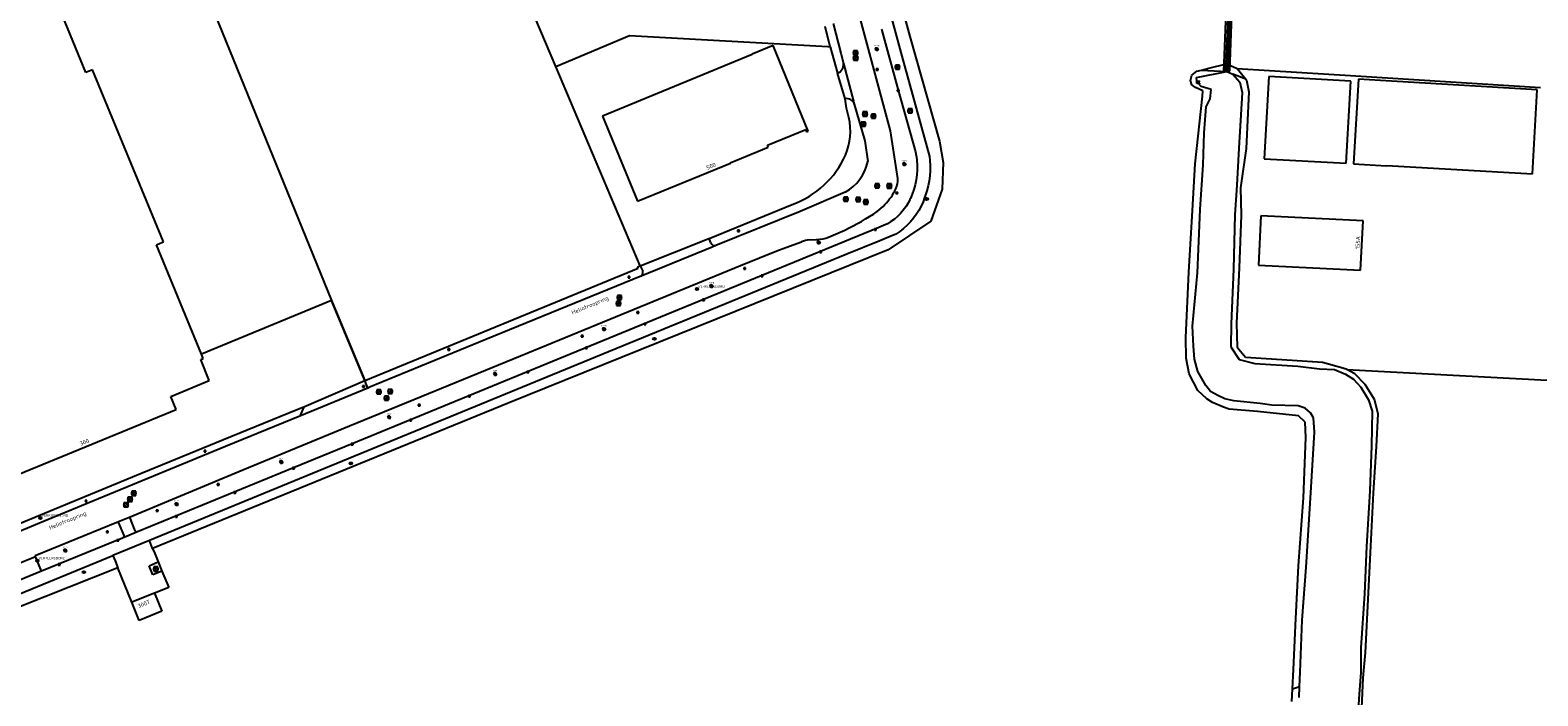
# Model space of a CAD drawing. Header units: metres. Extents: x 102000 to 105000, y 414600 to 420766.
# Tile 177 of 206: x 103229 to 103598, y 419673 to 419836. Entities that reach past the tile are written whole.
import ezdxf
from ezdxf.enums import TextEntityAlignment as Align

# ---------------------------------------------------------------- set-up
doc = ezdxf.new("R2010")
doc.units = ezdxf.units.M
doc.layers.get('0').update_dxf_attribs({"color": 8})
doc.styles.add('MtXpl_NLCS-ISO', font='NLCS-ISO.ttf')
doc.styles.add('NLCS-ISO', font='NLCS-ISO.ttf')

msp = doc.modelspace()

# ---------------------------------------------------------------- linework, layer by layer
at = {"transparency": 33554687}
for p, q in [((103248.7, 419903.12), (103303.04, 419769.6)), ((103437.81, 419857.68), (103444.31, 419834.03)), ((103522.2, 419860.82), (103520.9, 419825.48)), ((103521.46, 419825.63), (103522.93, 419860.8)), ((103523.05, 419860.79), (103521.84, 419825.59)), ((103522.45, 419825.55), (103523.68, 419860.78)), ((103243.06, 419825.23), (103233.92, 419847.44)), ((103439.59, 419810.96), (103430.99, 419842.75)), ((103438.71, 419842.4), (103442.33, 419829.23)), ((103357.8, 419826.71), (103352.79, 419838.6)), ((103424.83, 419831.52), (103423.57, 419836.44)), ((103425.59, 419837.17), (103427.43, 419829.93)), ((103437.34, 419835.82), (103441.45, 419820.92)), ((103357.8, 419826.71), (103375.81, 419834.26)), ((103375.81, 419834.26), (103424.28, 419831.55)), ((103410.88, 419831.79), (103405.79, 419829.7)), ((103419.47, 419810.93), (103410.88, 419831.79)), ((103424.28, 419831.55), (103424.83, 419831.52)), ((103424.83, 419831.52), (103425.24, 419830.03)), ((103444.31, 419834.03), (103451.55, 419808.46)), ((103405.81, 419829.65), (103369.24, 419814.6)), ((103405.79, 419829.7), (103405.81, 419829.65)), ((103425.24, 419830.03), (103426.61, 419825.07)), ((103427.43, 419829.93), (103428.07, 419827.4)), ((103442.33, 419829.23), (103449.08, 419804.72)), ((103244.71, 419825.91), (103243.06, 419825.23)), ((103261.99, 419783.88), (103244.71, 419825.91)), ((103378.46, 419778.06), (103357.8, 419826.71)), ((103428.48, 419818.83), (103426.61, 419825.07)), ((103428.07, 419827.4), (103430.52, 419818.2)), ((103512.84, 419823.31), (103513.16, 419824.59)), ((103513.16, 419824.59), (103514.4, 419825.53)), ((103514.28, 419823.98), (103521.68, 419825.51)), ((103514.4, 419825.53), (103515.47, 419825.8)), ((103515.47, 419825.8), (103517.28, 419826.26)), ((103515.47, 419825.8), (103521.68, 419825.51)), ((103517.28, 419826.26), (103521.62, 419827.35)), ((103520.9, 419825.48), (103521.46, 419825.63)), ((103521.62, 419827.35), (103522.58, 419826.93)), ((103521.68, 419825.51), (103523.19, 419824.85)), ((103521.84, 419825.59), (103522.45, 419825.55)), ((103522.58, 419826.93), (103524.19, 419826.22)), ((103526.35, 419823.58), (103523.19, 419824.85)), ((103523.19, 419824.85), (103524.84, 419822.91)), ((103524.19, 419826.22), (103524.59, 419825.73)), ((103524.19, 419826.22), (103532.1, 419825.7)), ((103524.59, 419825.73), (103526.35, 419823.58)), ((103531.98, 419824.22), (103530.79, 419804.19)), ((103551.94, 419823.14), (103531.98, 419824.22)), ((103532.1, 419825.7), (103553.2, 419824.4)), ((103553.2, 419824.4), (103598.3, 419821.6)), ((103441.45, 419820.92), (103445.65, 419805.83)), ((103513.16, 419822.22), (103512.84, 419823.31)), ((103514.03, 419821.54), (103513.16, 419822.22)), ((103515.84, 419820.73), (103514.03, 419821.54)), ((103514.36, 419823.11), (103514.28, 419823.98)), ((103514.36, 419823.11), (103515.05, 419823.12)), ((103514.36, 419822.52), (103514.36, 419823.11)), ((103514.77, 419822.53), (103514.36, 419822.52)), ((103515.06, 419823.02), (103514.46, 419823.01)), ((103514.46, 419823.01), (103514.46, 419822.62)), ((103514.46, 419822.62), (103515.07, 419822.63)), ((103515.4, 419821.85), (103514.77, 419822.53)), ((103515.07, 419822.53), (103514.77, 419822.53)), ((103515.05, 419823.12), (103515.06, 419823.02)), ((103515.07, 419822.63), (103515.07, 419822.53)), ((103517.85, 419821.09), (103515.4, 419821.85)), ((103515.75, 419819.47), (103515.84, 419820.73)), ((103517.66, 419818.79), (103517.85, 419821.09)), ((103524.84, 419822.91), (103525.42, 419820.34)), ((103526.35, 419823.58), (103526.53, 419823.36)), ((103527.1, 419820.53), (103526.38, 419806.69)), ((103526.53, 419823.36), (103527.1, 419820.53)), ((103550.83, 419803.09), (103551.94, 419823.14)), ((103553.84, 419823.61), (103552.62, 419802.94)), ((103561.94, 419823.13), (103553.84, 419823.61)), ((103561.94, 419823.08), (103561.94, 419823.13)), ((103597.51, 419821), (103561.94, 419823.08)), ((103596.35, 419800.48), (103597.51, 419821)), ((103428.8, 419816.49), (103428.48, 419818.83)), ((103430.52, 419818.2), (103430.71, 419817.5)), ((103430.71, 419817.5), (103433.27, 419808.55)), ((103513.92, 419802.96), (103515.75, 419819.47)), ((103516.13, 419810.49), (103516.64, 419816.86)), ((103516.64, 419816.86), (103517.66, 419818.79)), ((103525.42, 419820.34), (103524.61, 419806.74)), ((103369.24, 419814.6), (103377.8, 419793.79)), ((103429.38, 419814.24), (103428.8, 419816.49)), ((103409.5, 419807.47), (103418.84, 419811.32)), ((103418.84, 419811.32), (103419.07, 419810.76)), ((103419.07, 419810.76), (103419.47, 419810.93)), ((103441.38, 419799.37), (103439.59, 419810.96)), ((103515.92, 419802.66), (103516.13, 419810.49)), ((103400.41, 419803.21), (103409.68, 419807.03)), ((103409.68, 419807.03), (103409.5, 419807.47)), ((103433.27, 419808.55), (103434.03, 419803.5)), ((103445.65, 419805.83), (103445.98, 419804.08)), ((103451.55, 419808.46), (103452.41, 419803.24)), ((103524.61, 419806.74), (103524.13, 419797.71)), ((103526.38, 419806.69), (103525.06, 419797.05)), ((103377.8, 419793.79), (103400.45, 419803.11)), ((103400.45, 419803.11), (103400.41, 419803.21)), ((103445.98, 419804.08), (103446, 419803.84)), ((103446, 419803.84), (103446.08, 419802.64)), ((103446.08, 419802.64), (103446.07, 419801.43)), ((103449.08, 419804.72), (103449.19, 419803.76)), ((103449.19, 419803.76), (103449.26, 419802.51)), ((103449.26, 419802.51), (103449.26, 419801.26)), ((103452.41, 419803.24), (103452.19, 419796.75)), ((103513.32, 419791.53), (103513.92, 419802.96)), ((103515.16, 419791.78), (103515.92, 419802.66)), ((103530.79, 419804.19), (103550.83, 419803.09)), ((103552.62, 419802.94), (103560.72, 419802.48)), ((103560.72, 419802.48), (103560.73, 419802.53)), ((103560.73, 419802.53), (103596.35, 419800.48)), ((103445.82, 419799.04), (103445.58, 419797.85)), ((103445.99, 419800.23), (103445.82, 419799.04)), ((103446.07, 419801.43), (103445.99, 419800.23)), ((103449, 419798.77), (103448.76, 419797.54)), ((103449.17, 419800.01), (103449, 419798.77)), ((103449.26, 419801.26), (103449.17, 419800.01)), ((103428.49, 419796.04), (103417.5, 419791.27)), ((103444.87, 419795.55), (103444.4, 419794.44)), ((103445.26, 419796.69), (103444.87, 419795.55)), ((103445.58, 419797.85), (103445.26, 419796.69)), ((103447.9, 419794.73), (103447.5, 419793.65)), ((103448.03, 419795.15), (103447.9, 419794.73)), ((103448.43, 419796.33), (103448.03, 419795.15)), ((103448.76, 419797.54), (103448.43, 419796.33)), ((103452.19, 419796.75), (103449.42, 419788.97)), ((103524.13, 419797.71), (103523.62, 419790.49)), ((103525.06, 419797.05), (103525.21, 419790.4)), ((103395.24, 419784.71), (103415.51, 419793.05)), ((103417.5, 419791.27), (103396.87, 419783.01)), ((103442.68, 419791.62), (103442.01, 419790.85)), ((103443.29, 419792.45), (103442.68, 419791.62)), ((103443.83, 419793.32), (103443.29, 419792.45)), ((103444.3, 419794.23), (103443.83, 419793.32)), ((103444.4, 419794.44), (103444.3, 419794.23)), ((103446.47, 419791.57), (103445.85, 419790.59)), ((103447.02, 419792.59), (103446.47, 419791.57)), ((103447.5, 419793.65), (103447.02, 419792.59)), ((103512.44, 419776.5), (103513.32, 419791.53)), ((103514.54, 419776.34), (103515.16, 419791.78)), ((103437.88, 419787.86), (103436.15, 419787.14)), ((103438.8, 419788.33), (103437.88, 419787.86)), ((103439.67, 419788.86), (103438.8, 419788.33)), ((103449.42, 419788.97), (103438.99, 419781.93)), ((103440.5, 419789.46), (103439.67, 419788.86)), ((103441.29, 419790.12), (103440.5, 419789.46)), ((103442.01, 419790.85), (103441.29, 419790.12)), ((103443.61, 419787.94), (103442.75, 419787.17)), ((103444.42, 419788.78), (103443.61, 419787.94)), ((103445.17, 419789.66), (103444.42, 419788.78)), ((103445.85, 419790.59), (103445.17, 419789.66)), ((103523.62, 419790.49), (103523.29, 419777.23)), ((103525.21, 419790.4), (103524.74, 419777.54)), ((103530.01, 419790.28), (103529.39, 419778.22)), ((103554.96, 419789), (103530.01, 419790.28)), ((103554.35, 419776.95), (103554.96, 419789)), ((103261.19, 419783.55), (103261.99, 419783.88)), ((103436.15, 419787.14), (103361.59, 419756.58)), ((103378.46, 419778.06), (103395.2, 419784.69)), ((103395.2, 419784.69), (103395.24, 419784.71)), ((103395.71, 419783.62), (103395.24, 419784.71)), ((103412.21, 419781.83), (103417.85, 419783.94)), ((103419.71, 419784.36), (103421.72, 419784.46)), ((103424.41, 419785.08), (103428.43, 419786.79)), ((103436.97, 419784.18), (103428.86, 419780.87)), ((103439.51, 419785.24), (103436.97, 419784.18)), ((103440.88, 419785.81), (103439.51, 419785.24)), ((103441.84, 419786.46), (103440.88, 419785.81)), ((103442.75, 419787.17), (103441.84, 419786.46)), ((103260.31, 419783.19), (103261.19, 419783.55)), ((103271.27, 419756.52), (103260.31, 419783.19)), ((103438.99, 419781.93), (103346.17, 419744.55)), ((103428.86, 419780.87), (103367.53, 419755.79)), ((103395.97, 419782.64), (103378.63, 419775.53)), ((103396.87, 419783.01), (103395.97, 419782.64)), ((103402.91, 419778.09), (103412.21, 419781.83)), ((103311.45, 419750.14), (103377.94, 419777.44)), ((103350.98, 419756.85), (103402.91, 419778.09)), ((103377.8, 419777.81), (103378.46, 419778.06)), ((103377.94, 419777.44), (103377.8, 419777.81)), ((103378.46, 419778.06), (103379.04, 419776.71)), ((103511.65, 419760.55), (103512.44, 419776.5)), ((103513.32, 419763.35), (103514.54, 419776.34)), ((103523.29, 419777.23), (103522.77, 419763.85)), ((103524.74, 419777.54), (103524.03, 419764.04)), ((103529.39, 419778.22), (103554.35, 419776.95)), ((103378.41, 419775.44), (103340.77, 419760.1)), ((103378.63, 419775.53), (103378.41, 419775.44)), ((103303.04, 419769.6), (103271.27, 419756.52)), ((103311.17, 419750.03), (103303.04, 419769.6)), ((103303.04, 419769.6), (103311.17, 419750.03)), ((103513.55, 419758.41), (103513.32, 419763.35)), ((103522.77, 419763.85), (103522.66, 419758.3)), ((103524.03, 419764.04), (103524.19, 419758.22)), ((103340.77, 419760.1), (103312.17, 419748.32)), ((103511.8, 419755.49), (103511.65, 419760.55)), ((103513.8, 419755.23), (103513.55, 419758.41)), ((103522.66, 419758.3), (103524.68, 419755.15)), ((103524.19, 419758.22), (103526.24, 419755.75)), ((103367.53, 419755.79), (103258.58, 419711.01)), ((103271.14, 419755.16), (103271.72, 419755.42)), ((103273.21, 419750.09), (103271.14, 419755.16)), ((103271.72, 419755.42), (103271.27, 419756.52)), ((103307.42, 419739), (103350.98, 419756.85)), ((103361.59, 419756.58), (103308.1, 419734.6)), ((103512.51, 419751.68), (103511.8, 419755.49)), ((103514.63, 419752.24), (103513.8, 419755.23)), ((103524.68, 419755.15), (103528.51, 419754.19)), ((103526.24, 419755.75), (103537.64, 419755)), ((103528.51, 419754.19), (103538.99, 419753.58)), ((103537.64, 419755), (103545.07, 419754.56)), ((103545.07, 419754.56), (103550, 419753.15)), ((103514.58, 419747.59), (103512.51, 419751.68)), ((103516.55, 419748.81), (103514.63, 419752.24)), ((103538.99, 419753.58), (103544.34, 419752.92)), ((103544.34, 419752.92), (103547.98, 419752.76)), ((103547.98, 419752.76), (103550.71, 419751.64)), ((103550, 419753.15), (103550.76, 419752.88)), ((103550.71, 419751.64), (103552.66, 419750.38)), ((103550.76, 419752.88), (103550.97, 419752.77)), ((103550.97, 419752.77), (103631.54, 419748.42)), ((103552.96, 419751.67), (103550.97, 419752.77)), ((103555.45, 419749.06), (103552.96, 419751.67)), ((103263.8, 419746.18), (103273.21, 419750.09)), ((103311.93, 419748.22), (103295.34, 419741.33)), ((103296.32, 419743.64), (103311.17, 419750.03)), ((103311.17, 419750.03), (103311.45, 419750.14)), ((103311.59, 419749.02), (103311.17, 419750.03)), ((103311.93, 419748.22), (103311.59, 419749.02)), ((103312.17, 419748.32), (103311.93, 419748.22)), ((103516.82, 419745.61), (103514.58, 419747.59)), ((103517.73, 419747.35), (103516.55, 419748.81)), ((103519.5, 419746.36), (103517.73, 419747.35)), ((103552.66, 419750.38), (103554.43, 419748.46)), ((103554.43, 419748.46), (103556.27, 419745.31)), ((103557.76, 419745.42), (103555.45, 419749.06)), ((103346.17, 419744.55), (103259.37, 419709.06)), ((103265.11, 419742.99), (103263.8, 419746.18)), ((103294.43, 419742.87), (103296.32, 419743.64)), ((103296.32, 419743.64), (103295.34, 419741.34)), ((103518.15, 419744.69), (103516.82, 419745.61)), ((103520.88, 419743.56), (103518.15, 419744.69)), ((103521.21, 419745.6), (103519.5, 419746.36)), ((103522.28, 419743.1), (103520.88, 419743.56)), ((103523.43, 419745.09), (103521.21, 419745.6)), ((103529.15, 419742.46), (103522.28, 419743.1)), ((103529.84, 419744.41), (103523.43, 419745.09)), ((103532.65, 419744.01), (103529.84, 419744.41)), ((103539.14, 419743.91), (103532.65, 419744.01)), ((103540.78, 419743.33), (103539.14, 419743.91)), ((103542.13, 419742.17), (103540.78, 419743.33)), ((103556.27, 419745.31), (103557.2, 419742.54)), ((103558.67, 419741.91), (103557.76, 419745.42)), ((103226.73, 419727.23), (103265.11, 419742.99)), ((103276.71, 419735.66), (103294.43, 419742.87)), ((103295.33, 419741.33), (103277.18, 419733.97)), ((103295.34, 419741.34), (103295.33, 419741.33)), ((103295.34, 419741.33), (103295.33, 419741.33)), ((103539.17, 419741.43), (103529.15, 419742.46)), ((103540.8, 419739.92), (103539.17, 419741.43)), ((103540.99, 419736.12), (103540.8, 419739.92)), ((103542.87, 419740.98), (103542.13, 419742.17)), ((103543.12, 419737.46), (103542.87, 419740.98)), ((103557.2, 419742.54), (103557, 419734.08)), ((103558.25, 419733.96), (103558.67, 419741.91)), ((103281.39, 419728.26), (103307.42, 419739)), ((103540.38, 419721.45), (103540.99, 419736.12)), ((103542.1, 419721.32), (103543.12, 419737.46)), ((103277.18, 419733.97), (103234.13, 419716.18)), ((103256.85, 419727.51), (103276.71, 419735.66)), ((103308.1, 419734.6), (103293.75, 419728.78)), ((103557, 419734.08), (103556.6, 419723.17)), ((103557.49, 419722.66), (103558.25, 419733.96)), ((103293.75, 419728.78), (103255.71, 419713.1)), ((103232.96, 419717.67), (103256.85, 419727.51)), ((103253.85, 419716.78), (103281.39, 419728.26)), ((103539.18, 419704.85), (103540.38, 419721.45)), ((103541.05, 419704.47), (103542.1, 419721.32)), ((103556.6, 419723.17), (103555.83, 419709.57)), ((103556.87, 419709.62), (103557.49, 419722.66)), ((103208.63, 419707.74), (103232.96, 419717.67)), ((103234.13, 419716.18), (103216.55, 419708.94)), ((103230.65, 419707.36), (103250.64, 419715.5)), ((103250.64, 419715.5), (103253.85, 419716.78)), ((103250.64, 419715.5), (103250.92, 419715.51)), ((103250.92, 419715.51), (103252.3, 419712.22)), ((103253.81, 419716.7), (103253.85, 419716.78)), ((103255.07, 419713.38), (103253.81, 419716.7)), ((103252.01, 419711.6), (103232.21, 419703.49)), ((103258.58, 419711.01), (103249.64, 419707.34)), ((103255.71, 419713.1), (103252.01, 419711.6)), ((103252.18, 419711.7), (103252.01, 419711.6)), ((103252.29, 419711.85), (103252.18, 419711.7)), ((103252.33, 419712.04), (103252.29, 419711.85)), ((103252.3, 419712.22), (103252.33, 419712.04)), ((103255.15, 419713.25), (103255.07, 419713.38)), ((103255.31, 419713.13), (103255.15, 419713.25)), ((103255.51, 419713.07), (103255.31, 419713.13)), ((103255.71, 419713.1), (103255.51, 419713.07)), ((103259.11, 419709.69), (103258.58, 419711.01)), ((103217.75, 419701.78), (103230.73, 419707.14)), ((103220.14, 419695.21), (103249.64, 419707.34)), ((103230.73, 419707.14), (103230.65, 419707.36)), ((103232.21, 419703.49), (103230.73, 419707.14)), ((103249.64, 419707.34), (103250.18, 419706.02)), ((103259.37, 419709.06), (103259.11, 419709.69)), ((103259.37, 419709.06), (103259.87, 419707.82)), ((103259.87, 419707.82), (103260.68, 419705.8)), ((103555.83, 419709.57), (103555.35, 419697.99)), ((103555.52, 419683.64), (103556.87, 419709.62)), ((103250.85, 419704.36), (103138.89, 419659.87)), ((103232.21, 419703.49), (103219.21, 419698.18)), ((103250.18, 419706.02), (103250.85, 419704.36)), ((103254.29, 419695.93), (103250.85, 419704.36)), ((103258.48, 419704.86), (103260.68, 419705.8)), ((103259.39, 419702.64), (103258.48, 419704.86)), ((103261.6, 419703.51), (103259.39, 419702.64)), ((103260.68, 419705.8), (103261.6, 419703.51)), ((103261.6, 419703.51), (103263.32, 419699.53)), ((103538.51, 419691.96), (103539.18, 419704.85)), ((103540.1, 419691.54), (103541.05, 419704.47)), ((103263.32, 419699.53), (103259.79, 419698.19)), ((103254.26, 419695.92), (103254.29, 419695.93)), ((103256.07, 419691.51), (103254.26, 419695.92)), ((103259.79, 419698.19), (103254.29, 419695.93)), ((103259.79, 419698.19), (103261.6, 419693.78)), ((103555.35, 419697.99), (103554.45, 419684.78)), ((103261.6, 419693.78), (103256.07, 419691.51)), ((103537.96, 419679.53), (103538.51, 419691.96)), ((103539.59, 419678.87), (103540.1, 419691.54)), ((103554.45, 419684.78), (103554.39, 419678.82)), ((103554.99, 419677.46), (103555.52, 419683.64)), ((103537.72, 419674.82), (103537.96, 419679.53)), ((103539.47, 419675.37), (103539.59, 419678.87)), ((103554.39, 419678.82), (103553.98, 419673.5)), ((103554.2, 419659.31), (103554.99, 419677.46)), ((103537.57, 419671.75), (103537.72, 419674.82)), ((103537.72, 419674.82), (103539.47, 419675.37)), ((103539.38, 419672.7), (103539.47, 419675.37)), ((103553.98, 419673.5), (103553.12, 419659.71))]:
    msp.add_line(p, q, dxfattribs=at)
at = {"ltscale": 0.1}
for p, q in [((103436.18, 419831.2), (103436.18, 419831.45)), ((103435.96, 419831.07), (103435.74, 419831.2)), ((103435.96, 419830.82), (103435.74, 419830.69)), ((103436.18, 419830.69), (103436.18, 419830.44)), ((103436.4, 419831.07), (103436.62, 419831.2)), ((103436.4, 419830.82), (103436.62, 419830.69)), ((103442.7, 419803.01), (103442.48, 419803.13)), ((103442.7, 419802.75), (103442.48, 419802.63)), ((103442.92, 419803.13), (103442.92, 419803.39)), ((103442.92, 419802.63), (103442.92, 419802.37)), ((103443.14, 419803.01), (103443.36, 419803.13)), ((103443.14, 419802.75), (103443.36, 419802.63)), ((103421.78, 419783.87), (103421.56, 419784)), ((103421.78, 419783.62), (103421.56, 419783.49)), ((103422, 419784), (103422, 419784.25)), ((103422.22, 419783.87), (103422.44, 419784)), ((103422.22, 419783.62), (103422.44, 419783.49)), ((103422, 419783.49), (103422, 419783.24)), ((103395.6, 419773.22), (103395.38, 419773.35)), ((103395.6, 419772.97), (103395.38, 419772.84)), ((103395.82, 419773.35), (103395.82, 419773.6)), ((103395.82, 419772.84), (103395.82, 419772.59)), ((103396.04, 419773.22), (103396.26, 419773.35)), ((103396.04, 419772.97), (103396.26, 419772.84)), ((103369.35, 419762.72), (103369.13, 419762.85)), ((103369.35, 419762.47), (103369.13, 419762.34)), ((103369.57, 419762.85), (103369.57, 419763.1)), ((103369.57, 419762.34), (103369.57, 419762.09)), ((103369.79, 419762.72), (103370.01, 419762.85)), ((103369.79, 419762.47), (103370.01, 419762.34)), ((103342.79, 419751.77), (103342.57, 419751.9)), ((103342.79, 419751.52), (103342.57, 419751.39)), ((103343.01, 419751.9), (103343.01, 419752.15)), ((103343.01, 419751.39), (103343.01, 419751.14)), ((103343.23, 419751.77), (103343.45, 419751.9)), ((103343.23, 419751.52), (103343.45, 419751.39)), ((103316.91, 419741.23), (103316.69, 419741.36)), ((103316.91, 419740.98), (103316.69, 419740.85)), ((103317.12, 419740.85), (103317.12, 419740.6)), ((103317.12, 419741.36), (103317.12, 419741.61)), ((103317.34, 419741.23), (103317.56, 419741.36)), ((103317.34, 419740.98), (103317.56, 419740.85)), ((103290.55, 419730.3), (103290.34, 419730.43)), ((103290.55, 419730.05), (103290.34, 419729.92)), ((103290.77, 419730.43), (103290.77, 419730.68)), ((103290.77, 419729.92), (103290.77, 419729.67)), ((103290.99, 419730.3), (103291.21, 419730.43)), ((103290.99, 419730.05), (103291.21, 419729.92)), ((103264.99, 419719.99), (103264.78, 419720.12)), ((103264.99, 419719.74), (103264.78, 419719.61)), ((103265.21, 419720.12), (103265.21, 419720.37)), ((103265.21, 419719.61), (103265.21, 419719.36)), ((103265.43, 419719.99), (103265.65, 419720.12)), ((103265.43, 419719.74), (103265.65, 419719.61)), ((103237.8, 419708.68), (103237.58, 419708.81)), ((103237.8, 419708.43), (103237.58, 419708.3)), ((103238.02, 419708.81), (103238.02, 419709.06)), ((103238.02, 419708.3), (103238.02, 419708.05)), ((103238.24, 419708.68), (103238.46, 419708.81)), ((103238.24, 419708.43), (103238.46, 419708.3))]:
    msp.add_line(p, q, dxfattribs=at)
for p, q in [((103431.53, 419830.49), (103430.53, 419830.49)), ((103430.53, 419830.49), (103430.53, 419829.49)), ((103430.53, 419829.49), (103431.53, 419829.49)), ((103431.55, 419829.25), (103430.55, 419829.25)), ((103430.55, 419829.25), (103430.55, 419828.25)), ((103430.55, 419828.25), (103431.55, 419828.25)), ((103430.68, 419829.64), (103431.39, 419830.34)), ((103430.7, 419828.4), (103431.4, 419829.1)), ((103431.53, 419829.49), (103431.53, 419830.49)), ((103431.55, 419828.25), (103431.55, 419829.25)), ((103435.94, 419831.04), (103436.41, 419831.04)), ((103435.94, 419830.84), (103436.41, 419830.84)), ((103436.06, 419825.79), (103436.51, 419826.09)), ((103436.51, 419825.79), (103436.06, 419826.09)), ((103436.51, 419826.09), (103436.06, 419826.09)), ((103436.06, 419826.09), (103436.06, 419825.79)), ((103436.06, 419825.79), (103436.51, 419825.79)), ((103436.51, 419825.79), (103436.51, 419826.09)), ((103441.74, 419827.05), (103440.74, 419827.05)), ((103440.74, 419827.05), (103440.74, 419826.05)), ((103440.74, 419826.05), (103441.74, 419826.05)), ((103440.89, 419826.19), (103441.6, 419826.9)), ((103441.74, 419826.05), (103441.74, 419827.05)), ((103441.22, 419820.67), (103441.67, 419820.97)), ((103441.67, 419820.67), (103441.22, 419820.97)), ((103441.67, 419820.97), (103441.22, 419820.97)), ((103441.22, 419820.97), (103441.22, 419820.67)), ((103441.22, 419820.67), (103441.67, 419820.67)), ((103441.67, 419820.67), (103441.67, 419820.97)), ((103433.43, 419813.15), (103432.43, 419813.15)), ((103432.43, 419813.15), (103432.43, 419812.15)), ((103433.83, 419815.61), (103432.83, 419815.61)), ((103432.83, 419815.61), (103432.83, 419814.61)), ((103432.83, 419814.61), (103433.83, 419814.61)), ((103432.98, 419814.76), (103433.69, 419815.47)), ((103433.43, 419812.15), (103433.43, 419813.15)), ((103433.83, 419814.61), (103433.83, 419815.61)), ((103435.88, 419815.05), (103434.88, 419815.05)), ((103434.88, 419815.05), (103434.88, 419814.05)), ((103434.88, 419814.05), (103435.88, 419814.05)), ((103435.02, 419814.2), (103435.73, 419814.91)), ((103435.88, 419814.05), (103435.88, 419815.05)), ((103444.84, 419816.38), (103443.84, 419816.38)), ((103443.84, 419816.38), (103443.84, 419815.38)), ((103443.84, 419815.38), (103444.84, 419815.38)), ((103443.99, 419815.53), (103444.7, 419816.24)), ((103444.84, 419815.38), (103444.84, 419816.38)), ((103432.43, 419812.15), (103433.43, 419812.15)), ((103432.57, 419812.3), (103433.28, 419813.01)), ((103442.69, 419802.98), (103443.16, 419802.98)), ((103442.69, 419802.78), (103443.16, 419802.78)), ((103429.14, 419794.8), (103428.14, 419794.8)), ((103428.14, 419794.8), (103428.14, 419793.8)), ((103428.29, 419793.95), (103428.99, 419794.65)), ((103429.14, 419793.8), (103429.14, 419794.8)), ((103432.15, 419794.73), (103431.15, 419794.73)), ((103431.15, 419794.73), (103431.15, 419793.73)), ((103432.15, 419793.73), (103432.15, 419794.73)), ((103436.8, 419798.07), (103435.8, 419798.07)), ((103435.8, 419798.07), (103435.8, 419797.07)), ((103435.8, 419797.07), (103436.8, 419797.07)), ((103435.95, 419797.21), (103436.66, 419797.92)), ((103436.8, 419797.07), (103436.8, 419798.07)), ((103439.77, 419798.02), (103438.77, 419798.02)), ((103438.77, 419798.02), (103438.77, 419797.02)), ((103438.77, 419797.02), (103439.77, 419797.02)), ((103438.92, 419797.16), (103439.63, 419797.87)), ((103439.77, 419797.02), (103439.77, 419798.02)), ((103440.88, 419795.67), (103441.33, 419795.97)), ((103441.33, 419795.67), (103440.88, 419795.97)), ((103441.33, 419795.97), (103440.88, 419795.97)), ((103440.88, 419795.97), (103440.88, 419795.67)), ((103440.88, 419795.67), (103441.33, 419795.67)), ((103441.33, 419795.67), (103441.33, 419795.97)), ((103428.14, 419793.8), (103429.14, 419793.8)), ((103431.15, 419793.73), (103432.15, 419793.73)), ((103431.3, 419793.87), (103432.01, 419794.58)), ((103434.03, 419794.12), (103433.03, 419794.12)), ((103433.03, 419794.12), (103433.03, 419793.12)), ((103433.03, 419793.12), (103434.03, 419793.12)), ((103433.17, 419793.27), (103433.88, 419793.98)), ((103434.03, 419793.12), (103434.03, 419794.12)), ((103402.21, 419786.42), (103402.66, 419786.72)), ((103402.66, 419786.42), (103402.21, 419786.72)), ((103402.66, 419786.72), (103402.21, 419786.72)), ((103402.21, 419786.72), (103402.21, 419786.42)), ((103402.21, 419786.42), (103402.66, 419786.42)), ((103402.66, 419786.42), (103402.66, 419786.72)), ((103421.77, 419783.85), (103422.23, 419783.85)), ((103421.77, 419783.65), (103422.23, 419783.65)), ((103435.64, 419786.78), (103436.09, 419787.08)), ((103436.09, 419786.78), (103435.64, 419787.08)), ((103436.09, 419787.08), (103435.64, 419787.08)), ((103435.64, 419787.08), (103435.64, 419786.78)), ((103435.64, 419786.78), (103436.09, 419786.78)), ((103436.09, 419786.78), (103436.09, 419787.08)), ((103422.26, 419781.3), (103422.71, 419781.6)), ((103422.71, 419781.3), (103422.26, 419781.6)), ((103422.71, 419781.6), (103422.26, 419781.6)), ((103422.26, 419781.6), (103422.26, 419781.3)), ((103422.26, 419781.3), (103422.71, 419781.3)), ((103422.71, 419781.3), (103422.71, 419781.6)), ((103403.74, 419777.26), (103404.18, 419777.56)), ((103404.18, 419777.26), (103403.74, 419777.56)), ((103404.18, 419777.56), (103403.74, 419777.56)), ((103403.74, 419777.56), (103403.74, 419777.26)), ((103403.74, 419777.26), (103404.18, 419777.26)), ((103404.18, 419777.26), (103404.18, 419777.56)), ((103375.47, 419775.13), (103375.92, 419775.43)), ((103375.92, 419775.13), (103375.47, 419775.43)), ((103375.92, 419775.43), (103375.47, 419775.43)), ((103375.47, 419775.43), (103375.47, 419775.13)), ((103375.47, 419775.13), (103375.92, 419775.13)), ((103375.92, 419775.13), (103375.92, 419775.43)), ((103395.59, 419773.2), (103396.05, 419773.2)), ((103395.59, 419773), (103396.05, 419773)), ((103407.95, 419775.45), (103408.4, 419775.75)), ((103408.4, 419775.45), (103407.95, 419775.75)), ((103408.4, 419775.75), (103407.95, 419775.75)), ((103407.95, 419775.75), (103407.95, 419775.45)), ((103407.95, 419775.45), (103408.4, 419775.45)), ((103408.4, 419775.45), (103408.4, 419775.75)), ((103373.64, 419769.35), (103372.64, 419769.35)), ((103372.64, 419769.35), (103372.64, 419768.35)), ((103372.79, 419768.5), (103373.49, 419769.2)), ((103373.86, 419770.82), (103372.86, 419770.82)), ((103372.86, 419770.82), (103372.86, 419769.82)), ((103372.86, 419769.82), (103373.86, 419769.82)), ((103373.01, 419769.97), (103373.72, 419770.67)), ((103373.64, 419768.35), (103373.64, 419769.35)), ((103373.86, 419769.82), (103373.86, 419770.82)), ((103391.83, 419772.4), (103392.73, 419772.4)), ((103393.65, 419769.57), (103394.1, 419769.87)), ((103394.1, 419769.57), (103393.65, 419769.87)), ((103394.1, 419769.87), (103393.65, 419769.87)), ((103393.65, 419769.87), (103393.65, 419769.57)), ((103393.65, 419769.57), (103394.1, 419769.57)), ((103394.1, 419769.57), (103394.1, 419769.87)), ((103372.64, 419768.35), (103373.64, 419768.35)), ((103377.63, 419766.49), (103378.09, 419766.79)), ((103378.09, 419766.49), (103377.63, 419766.79)), ((103378.09, 419766.79), (103377.63, 419766.79)), ((103377.63, 419766.79), (103377.63, 419766.49)), ((103377.63, 419766.49), (103378.09, 419766.49)), ((103378.09, 419766.49), (103378.09, 419766.79)), ((103369.33, 419762.69), (103369.8, 419762.69)), ((103369.33, 419762.49), (103369.8, 419762.49)), ((103379.37, 419763.71), (103379.82, 419764.01)), ((103379.82, 419763.71), (103379.37, 419764.01)), ((103379.82, 419764.01), (103379.37, 419764.01)), ((103379.37, 419764.01), (103379.37, 419763.71)), ((103379.37, 419763.71), (103379.82, 419763.71)), ((103379.82, 419763.71), (103379.82, 419764.01)), ((103364.02, 419760.75), (103364.47, 419761.05)), ((103364.47, 419760.75), (103364.02, 419761.05)), ((103364.47, 419761.05), (103364.02, 419761.05)), ((103364.02, 419761.05), (103364.02, 419760.75)), ((103364.02, 419760.75), (103364.47, 419760.75)), ((103364.47, 419760.75), (103364.47, 419761.05)), ((103365.06, 419757.86), (103365.51, 419758.16)), ((103365.51, 419757.86), (103365.06, 419758.16)), ((103365.51, 419758.16), (103365.06, 419758.16)), ((103365.06, 419758.16), (103365.06, 419757.86)), ((103365.06, 419757.86), (103365.51, 419757.86)), ((103365.51, 419757.86), (103365.51, 419758.16)), ((103331.49, 419757.5), (103331.94, 419757.8)), ((103331.94, 419757.5), (103331.49, 419757.8)), ((103331.94, 419757.8), (103331.49, 419757.8)), ((103331.49, 419757.8), (103331.49, 419757.5)), ((103331.49, 419757.5), (103331.94, 419757.5)), ((103331.94, 419757.5), (103331.94, 419757.8)), ((103342.78, 419751.75), (103343.24, 419751.75)), ((103342.78, 419751.55), (103343.24, 419751.55)), ((103350.76, 419751.99), (103351.21, 419752.29)), ((103351.21, 419751.99), (103350.76, 419752.29)), ((103351.21, 419752.29), (103350.76, 419752.29)), ((103350.76, 419752.29), (103350.76, 419751.99)), ((103350.76, 419751.99), (103351.21, 419751.99)), ((103351.21, 419751.99), (103351.21, 419752.29)), ((103310.63, 419748.44), (103311.08, 419748.74)), ((103311.08, 419748.44), (103310.63, 419748.74)), ((103311.08, 419748.74), (103310.63, 419748.74)), ((103310.63, 419748.74), (103310.63, 419748.44)), ((103310.63, 419748.44), (103311.08, 419748.44)), ((103311.08, 419748.44), (103311.08, 419748.74)), ((103315.1, 419747.78), (103314.1, 419747.78)), ((103314.1, 419747.78), (103314.1, 419746.78)), ((103314.1, 419746.78), (103315.1, 419746.78)), ((103314.25, 419746.92), (103314.96, 419747.63)), ((103315.1, 419746.78), (103315.1, 419747.78)), ((103317.89, 419747.89), (103316.89, 419747.89)), ((103316.89, 419747.89), (103316.89, 419746.89)), ((103316.89, 419746.89), (103317.89, 419746.89)), ((103317.04, 419747.03), (103317.75, 419747.74)), ((103317.89, 419746.89), (103317.89, 419747.89)), ((103316.99, 419746.22), (103315.99, 419746.22)), ((103315.99, 419746.22), (103315.99, 419745.22)), ((103315.99, 419745.22), (103316.99, 419745.22)), ((103316.14, 419745.37), (103316.85, 419746.08)), ((103316.99, 419745.22), (103316.99, 419746.22)), ((103324.23, 419743.91), (103324.68, 419744.21)), ((103324.68, 419743.91), (103324.23, 419744.21)), ((103324.68, 419744.21), (103324.23, 419744.21)), ((103324.23, 419744.21), (103324.23, 419743.91)), ((103324.23, 419743.91), (103324.68, 419743.91)), ((103324.68, 419743.91), (103324.68, 419744.21)), ((103336.47, 419746.1), (103336.92, 419746.4)), ((103336.92, 419746.1), (103336.47, 419746.4)), ((103336.92, 419746.4), (103336.47, 419746.4)), ((103336.47, 419746.4), (103336.47, 419746.1)), ((103336.47, 419746.1), (103336.92, 419746.1)), ((103336.92, 419746.1), (103336.92, 419746.4)), ((103316.89, 419741.2), (103317.36, 419741.2)), ((103316.89, 419741), (103317.36, 419741)), ((103322.17, 419740.23), (103322.62, 419740.53)), ((103322.62, 419740.23), (103322.17, 419740.53)), ((103322.62, 419740.53), (103322.17, 419740.53)), ((103322.17, 419740.53), (103322.17, 419740.23)), ((103322.17, 419740.23), (103322.62, 419740.23)), ((103322.62, 419740.23), (103322.62, 419740.53)), ((103271.94, 419732.68), (103272.39, 419732.98)), ((103272.39, 419732.68), (103271.94, 419732.98)), ((103272.39, 419732.98), (103271.94, 419732.98)), ((103271.94, 419732.98), (103271.94, 419732.68)), ((103271.94, 419732.68), (103272.39, 419732.68)), ((103272.39, 419732.68), (103272.39, 419732.98)), ((103307.87, 419734.35), (103308.32, 419734.65)), ((103308.32, 419734.35), (103307.87, 419734.65)), ((103308.32, 419734.65), (103307.87, 419734.65)), ((103307.87, 419734.65), (103307.87, 419734.35)), ((103307.87, 419734.35), (103308.32, 419734.35)), ((103308.32, 419734.35), (103308.32, 419734.65)), ((103290.54, 419730.28), (103291.01, 419730.28)), ((103290.54, 419730.08), (103291.01, 419730.08)), ((103293.52, 419728.53), (103293.97, 419728.83)), ((103293.97, 419728.53), (103293.52, 419728.83)), ((103293.97, 419728.83), (103293.52, 419728.83)), ((103293.52, 419728.83), (103293.52, 419728.53)), ((103293.52, 419728.53), (103293.97, 419728.53)), ((103293.97, 419728.53), (103293.97, 419728.83)), ((103275.14, 419724.5), (103275.59, 419724.8)), ((103275.59, 419724.5), (103275.14, 419724.8)), ((103275.59, 419724.8), (103275.14, 419724.8)), ((103275.14, 419724.8), (103275.14, 419724.5)), ((103275.59, 419724.5), (103275.59, 419724.8)), ((103254.33, 419721.56), (103253.33, 419721.56)), ((103253.33, 419721.56), (103253.33, 419720.56)), ((103253.47, 419720.7), (103254.18, 419721.41)), ((103255.25, 419723.02), (103254.25, 419723.02)), ((103254.25, 419723.02), (103254.25, 419722.02)), ((103254.25, 419722.02), (103255.25, 419722.02)), ((103254.33, 419720.56), (103254.33, 419721.56)), ((103254.39, 419722.17), (103255.1, 419722.87)), ((103255.25, 419722.02), (103255.25, 419723.02)), ((103275.14, 419724.5), (103275.59, 419724.5)), ((103279.22, 419722.59), (103279.67, 419722.89)), ((103279.67, 419722.59), (103279.22, 419722.89)), ((103279.67, 419722.89), (103279.22, 419722.89)), ((103279.22, 419722.89), (103279.22, 419722.59)), ((103279.22, 419722.59), (103279.67, 419722.59)), ((103279.67, 419722.59), (103279.67, 419722.89)), ((103242.86, 419720.5), (103243.31, 419720.8)), ((103243.31, 419720.5), (103242.86, 419720.8)), ((103243.31, 419720.8), (103242.86, 419720.8)), ((103242.86, 419720.8), (103242.86, 419720.5)), ((103242.86, 419720.5), (103243.31, 419720.5)), ((103243.31, 419720.5), (103243.31, 419720.8)), ((103253.37, 419720.21), (103252.37, 419720.21)), ((103252.37, 419720.21), (103252.37, 419719.21)), ((103252.37, 419719.21), (103253.37, 419719.21)), ((103252.52, 419719.35), (103253.23, 419720.06)), ((103253.33, 419720.56), (103254.33, 419720.56)), ((103253.37, 419719.21), (103253.37, 419720.21)), ((103260.25, 419718.15), (103260.7, 419718.45)), ((103260.7, 419718.15), (103260.25, 419718.45)), ((103260.7, 419718.45), (103260.25, 419718.45)), ((103260.25, 419718.45), (103260.25, 419718.15)), ((103260.25, 419718.15), (103260.7, 419718.15)), ((103260.7, 419718.15), (103260.7, 419718.45)), ((103264.98, 419719.96), (103265.45, 419719.96)), ((103264.98, 419719.76), (103265.45, 419719.76)), ((103231.51, 419716.54), (103232.41, 419716.53)), ((103264.92, 419716.74), (103265.37, 419717.04)), ((103265.37, 419716.74), (103264.92, 419717.04)), ((103265.37, 419717.04), (103264.92, 419717.04)), ((103264.92, 419717.04), (103264.92, 419716.74)), ((103264.92, 419716.74), (103265.37, 419716.74)), ((103265.37, 419716.74), (103265.37, 419717.04)), ((103248.07, 419712.96), (103248.52, 419713.26)), ((103248.52, 419712.96), (103248.07, 419713.26)), ((103248.52, 419713.26), (103248.07, 419713.26)), ((103248.07, 419713.26), (103248.07, 419712.96)), ((103248.07, 419712.96), (103248.52, 419712.96)), ((103248.52, 419712.96), (103248.52, 419713.26)), ((103250.65, 419710.91), (103251.1, 419711.21)), ((103251.1, 419710.91), (103250.65, 419711.21)), ((103251.1, 419711.21), (103250.65, 419711.21)), ((103250.65, 419711.21), (103250.65, 419710.91)), ((103250.65, 419710.91), (103251.1, 419710.91)), ((103251.1, 419710.91), (103251.1, 419711.21)), ((103237.79, 419708.65), (103238.25, 419708.65)), ((103237.79, 419708.45), (103238.25, 419708.45)), ((103230.76, 419706.1), (103231.66, 419706.1)), ((103236.33, 419705.02), (103236.78, 419705.32)), ((103236.78, 419705.02), (103236.33, 419705.32)), ((103236.78, 419705.32), (103236.33, 419705.32)), ((103236.33, 419705.32), (103236.33, 419705.02)), ((103236.33, 419705.02), (103236.78, 419705.02)), ((103236.78, 419705.02), (103236.78, 419705.32)), ((103260.64, 419704.56), (103259.64, 419704.56)), ((103259.64, 419704.56), (103259.64, 419703.56)), ((103259.64, 419703.56), (103260.64, 419703.56)), ((103259.79, 419703.71), (103260.5, 419704.42)), ((103260.64, 419703.56), (103260.64, 419704.56))]:
    msp.add_line(p, q)
for centre, radius in [((103431.03, 419829.99), 0.5), ((103431.05, 419828.75), 0.5), ((103441.24, 419826.55), 0.5), ((103432.93, 419812.65), 0.5), ((103433.33, 419815.11), 0.5), ((103435.38, 419814.55), 0.5), ((103444.34, 419815.88), 0.5), ((103428.64, 419794.3), 0.5), ((103431.65, 419794.23), 0.5), ((103436.31, 419797.57), 0.5), ((103439.27, 419797.52), 0.5), ((103433.53, 419793.62), 0.5), ((103392.28, 419772.4), 0.3), ((103373.14, 419768.85), 0.5), ((103373.36, 419770.32), 0.5), ((103392.28, 419772.4), 0.112), ((103314.6, 419747.28), 0.5), ((103317.39, 419747.39), 0.5), ((103316.49, 419745.72), 0.5), ((103253.83, 419721.06), 0.5), ((103254.75, 419722.52), 0.5), ((103252.87, 419719.71), 0.5), ((103231.96, 419716.53), 0.3), ((103231.96, 419716.53), 0.112), ((103231.21, 419706.1), 0.3), ((103231.21, 419706.1), 0.112), ((103260.14, 419704.06), 0.5)]:
    msp.add_circle(centre, radius)
for centre in [(103436.18, 419830.95), (103442.92, 419802.88), (103422, 419783.75), (103395.82, 419773.09), (103369.57, 419762.59), (103343.01, 419751.65), (103317.12, 419741.1), (103290.77, 419730.18), (103265.21, 419719.86), (103238.02, 419708.55)]:
    msp.add_circle(centre, 0.253, dxfattribs=at)
at = {"transparency": 33554687}
for centre, radius, start, end in [((103425.89, 419827.14), 2.19, 289.1478, 6.7796), ((103428.85, 419816.92), 1.95, 17.326, 100.9434), ((103414.53, 419810.91), 15.22, 337.5257, 12.6413), ((103408.01, 419814.32), 22.56, 289.4295, 335.8586), ((103423, 419805.9), 11.29, 299.1346, 347.7151), ((103435.09, 419799.31), 6.29, 337.0934, 0.5242), ((103426.57, 419804.04), 16.02, 316.5186, 333.3572), ((103404.12, 419838.16), 56.83, 295.3213, 304.5074), ((103426.71, 419803.87), 15.8, 307.4676, 316.6116), ((103396.6, 419783.9), 0.929, 197.4023, 286.6799), ((103421.28, 419773.02), 11.45, 97.8733, 107.451), ((103421.28, 419792.47), 8.03, 273.1473, 292.9074), ((103378.16, 419776.35), 0.946, 319.6926, 22.2651), ((103378.17, 419776.34), 0.925, 299.3051, 319.907)]:
    msp.add_arc(centre, radius, start, end, dxfattribs=at)
for centre in [(103448.38, 419794.36), (103381.89, 419760.23), (103307.75, 419729.83), (103242.58, 419703.28)]:
    msp.add_ellipse(centre, major_axis=(-0.364, 0), ratio=0.685994)

# ---------------------------------------------------------------- texts
at = {"transparency": 33554687, "style": 'MtXpl_NLCS-ISO'}
for s, rotation, p in [('500', 22.3454, (103394.85, 419801.48)), ('155A', 87.0896, (103554.11, 419782.08)), ('Heliotroopring', 22.6419, (103361.91, 419766.11)), ('300', 22.7464, (103241.81, 419734.09)), ('300', 22.7464, (103241.81, 419734.09)), ('Heliotroopring', 22.3864, (103234.33, 419713.61)), ('300T', 22.4026, (103255.96, 419694.47))]:
    msp.add_text(s, height=1, rotation=rotation, dxfattribs=at).set_placement(p)
at = {"style": 'NLCS-ISO'}
for p in [(103448.23, 419794.28), (103381.74, 419760.15), (103307.6, 419729.76), (103242.43, 419703.21)]:
    msp.add_text('BR', height=0.2, rotation=360, dxfattribs=at).set_placement(p)
for p in [(103436.18, 419831.45), (103442.92, 419803.39), (103422, 419784.25), (103395.82, 419773.6), (103369.57, 419763.1), (103343.01, 419752.15), (103317.12, 419741.61), (103290.77, 419730.68), (103265.21, 419720.37), (103238.02, 419709.06)]:
    msp.add_attdef('TYPE', text='', height=0.36, dxfattribs=at).set_placement(p, align=Align.BOTTOM_CENTER)
for p in [(103392.58, 419772.71), (103232.26, 419716.84), (103231.51, 419706.4)]:
    msp.add_attdef('VERKEERSBORD', p, 'B09', height=0.6, dxfattribs=at)

doc.saveas('drawing.dxf')
